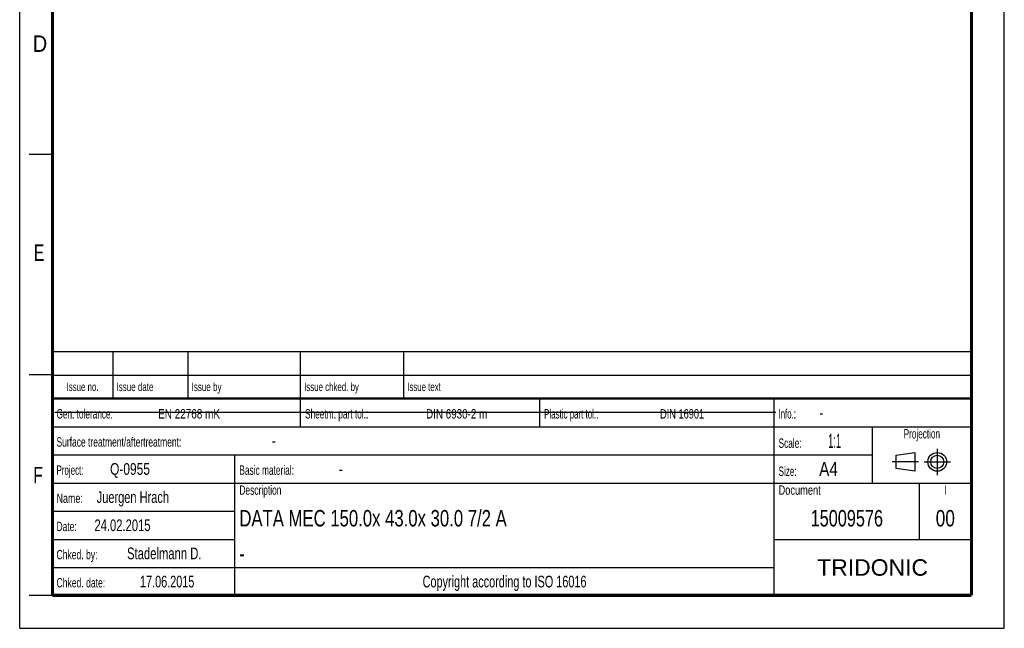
# Model space of a CAD drawing. Header units: millimetres. Extents: x 0 to 210, y 0 to 297.
# Tile 1 of 8: x 0 to 210, y 0 to 130. Entities that reach past the tile are written whole.
import ezdxf
from ezdxf.enums import TextEntityAlignment as Align

# ---------------------------------------------------------------- set-up
doc = ezdxf.new("R2010")
doc.units = ezdxf.units.MM
doc.header["$LTSCALE"] = 19.36
doc.linetypes.add('CENTER', pattern=[0.6, 0.375, -0.075, 0.075, -0.075])
doc.layers.get('0').update_dxf_attribs({"linetype": 'CONTINUOUS'})
doc.layers.add('DEFAULT_1', color=7, linetype='CENTER')
doc.layers.add('Z_NOTICE', color=7, linetype='CONTINUOUS')
doc.styles.add('TEXTSTYLE_2', font='txt', dxfattribs={"width": 0.75})
doc.styles.add('TEXTSTYLE_4', font='arial.ttf')

# ---------------------------------------------------------------- blocks, each defined once
blk = doc.blocks.new('SYMBOL_2_BL0', base_point=(192.31, 35.47))
at = {"color": 2, "linetype": 'CONTINUOUS'}
for p, q in [((186.91, 36.87), (190.91, 37.47)), ((186.91, 34.07), (186.91, 36.87)), ((190.91, 37.47), (190.91, 33.47)), ((190.91, 33.47), (186.91, 34.07))]:
    blk.add_line(p, q, dxfattribs=at)
for radius in [2, 1.4]:
    blk.add_circle((195.71, 35.47), radius, dxfattribs=at)
at = {"layer": 'DEFAULT_1', "color": 2, "linetype": 'CENTER'}
for p, q in [((195.71, 38.27), (195.71, 32.67)), ((191.71, 35.47), (186.11, 35.47)), ((192.91, 35.47), (198.5, 35.47))]:
    blk.add_line(p, q, dxfattribs=at)

msp = doc.modelspace()

# ---------------------------------------------------------------- linework, layer by layer
at = {"color": 2, "linetype": 'CONTINUOUS'}
for p, q in [((0, 0), (0, 297)), ((210, 0), (210, 297)), ((7, 101), (2, 101)), ((6.91362, 48.96015), (6.91362, 58.96015)), ((6.91362, 58.96015), (202.91362, 58.96015)), ((19.91362, 48.96015), (19.91362, 58.96015)), ((35.91362, 48.96015), (35.91362, 58.96015)), ((59.91362, 48.96015), (59.91362, 58.96015)), ((81.91362, 48.96015), (81.91362, 58.96015)), ((202.91362, 48.96015), (202.91362, 58.96015)), ((7, 54), (2, 54)), ((6.91362, 53.96015), (202.91362, 53.96015)), ((6.91355, 6.96013), (6.91355, 48.96013)), ((6.91355, 48.96013), (202.91355, 48.96013)), ((6.91362, 48.96015), (202.91362, 48.96015)), ((59.91355, 42.96013), (59.91355, 48.96013)), ((110.91355, 42.96013), (110.91355, 48.96013)), ((160.91355, 6.96013), (160.91355, 48.96013)), ((202.91355, 6.96013), (202.91355, 48.96013)), ((6.91355, 42.96013), (202.91355, 42.96013)), ((181.91355, 30.96013), (181.91355, 42.96013)), ((6.91355, 36.96013), (181.91355, 36.96013)), ((45.91355, 6.96013), (45.91355, 36.96013)), ((6.91355, 30.96013), (202.91355, 30.96013)), ((191.91355, 18.96013), (191.91355, 30.96013)), ((6.91355, 24.96013), (45.91355, 24.96013)), ((6.91355, 18.96013), (45.91355, 18.96013)), ((160.91355, 18.96013), (202.91355, 18.96013)), ((6.91355, 12.96013), (160.91355, 12.96013)), ((7, 7), (2, 7)), ((6.91355, 6.96013), (202.91355, 6.96013)), ((0, 0), (210, 0))]:
    msp.add_line(p, q, dxfattribs=at)
at = {"color": 7, "linetype": 'CONTINUOUS'}
msp.add_line((7.46812, 46.04239), (161.26812, 46.04239), dxfattribs=at)
for points, const_width in [([(7, 7), (7, 290)], 0.7), ([(203, 7), (203, 290)], 0.7), ([(7, 49), (203, 49)], 0.5), ([(7, 7), (203, 7)], 0.7)]:
    msp.add_lwpolyline(points, dxfattribs=dict(at, const_width=const_width))

# ---------------------------------------------------------------- block references
at = {"color": 2, "linetype": 'CONTINUOUS'}
msp.add_blockref('SYMBOL_2_BL0', (192.30508, 35.46975), dxfattribs=at)

# ---------------------------------------------------------------- texts
at = {"color": 5, "linetype": 'CONTINUOUS', "style": 'TEXTSTYLE_2'}
for s, width, p in [('D', 0.904762, (2.80729, 122.85717)), ('E', 0.714286, (3.00245, 78.30247)), ('F', 0.714286, (2.92219, 30.89704))]:
    msp.add_text(s, height=3.5, dxfattribs=dict(at, width=width)).set_placement(p)
at = {"layer": 'Z_NOTICE', "color": 5, "linetype": 'CONTINUOUS', "style": 'TEXTSTYLE_2'}
for s, height, width, p in [('Issue date ', 1.8, 0.707792, (20.66362, 50.56015)), ('Issue by ', 1.8, 0.71164, (36.66362, 50.56015)), ('Issue chked. by', 1.8, 0.698413, (60.66362, 50.56015)), ('Issue text ', 1.8, 0.694805, (82.66362, 50.56015)), ('Gen. tolerance:', 2, 0.657143, (7.85105, 44.71013)), ('EN 22768 mK', 2, 0.792208, (29.52962, 44.71013)), ('Sheetm. part tol.:', 2, 0.662698, (60.85105, 44.71013)), ('DIN 6930-2 m', 2, 0.78373, (86.67247, 44.71013)), ('Plastic part tol.:', 2, 0.632275, (111.85105, 44.71013)), ('DIN 16901', 2, 0.73545, (136.57724, 44.71013)), ('Info.: ', 2, 0.622449, (161.85105, 44.71013)), ('-', 2.5, 0.714286, (170.56533, 44.71013)), ('Surface treatment/aftertreatment: ', 2, 0.67577, (7.85105, 38.71013)), ('Scale:  ', 2, 0.660714, (161.85105, 38.46013)), ('1:1', 3, 0.5, (172.42247, 38.46013)), ('-', 2.5, 0.714286, (53.80343, 38.71013)), ('Project: ', 2, 0.634921, (7.85105, 32.71013)), ('Q-0955', 2.5, 0.761905, (19.27962, 32.71013)), ('Basic material: ', 2, 0.66369, (46.85105, 32.71013)), ('-', 2.5, 0.714286, (68.08914, 32.71013)), ('Size: ', 2, 0.646825, (161.85105, 32.46013)), (' A4', 3, 0.809524, (169.61295, 32.46013)), ('Juergen Hrach', 2.5, 0.703297, (16.42247, 26.71013)), ('Description', 2, 0.670996, (46.85105, 28.46013)), ('Document', 2, 0.738095, (161.85105, 28.46013)), ('Name: ', 2, 0.714286, (7.85105, 26.71013)), ('24.02.2015', 2.5, 0.714286, (15.94628, 20.71013)), ('Date: ', 2, 0.674603, (7.85105, 20.71013)), ('Chked. by: ', 2, 0.683983, (7.85105, 14.71013)), ('Stadelmann D.', 2.5, 0.717949, (22.89867, 14.71013)), ('Chked. date: ', 2, 0.684982, (7.85105, 8.71013)), ('17.06.2015', 2.5, 0.692857, (25.66057, 8.71013))]:
    msp.add_text(s, height=height, dxfattribs=dict(at, width=width)).set_placement(p)
for s, height, width, p in [('Issue no.', 1.8, 0.698413, (13.41362, 50.56015)), ('Projection', 2, 0.652381, (192.41355, 40.46013)), ('I', 2, 0.642857, (197.41355, 28.46013)), ('Copyright according to ISO 16016', 2.5, 0.694196, (103.41355, 8.71013))]:
    msp.add_text(s, height=height, dxfattribs=dict(at, width=width)).set_placement(p, align=Align.CENTER)
at = {"layer": 'Z_NOTICE', "color": 7, "linetype": 'CONTINUOUS', "style": 'TEXTSTYLE_2'}
for s, width, p in [('DATA MEC 150.0x 43.0x 30.0 7/2 A', 0.761161, (46.85105, 21.71013)), ('-', 0.714286, (46.85105, 14.21013))]:
    msp.add_text(s, height=3.5, dxfattribs=dict(at, width=width)).set_placement(p)
for s, width, p in [('15009576', 0.741071, (176.41355, 21.71013)), ('00', 0.785714, (197.41355, 21.71013))]:
    msp.add_text(s, height=3.5, dxfattribs=dict(at, width=width)).set_placement(p, align=Align.CENTER)
at = {"layer": 'Z_NOTICE', "color": 5, "linetype": 'CONTINUOUS', "style": 'TEXTSTYLE_4'}
msp.add_text('TRIDONIC', height=3.5, dxfattribs=at).set_placement((181.91355, 11.21013), align=Align.CENTER)

doc.saveas('drawing.dxf')
